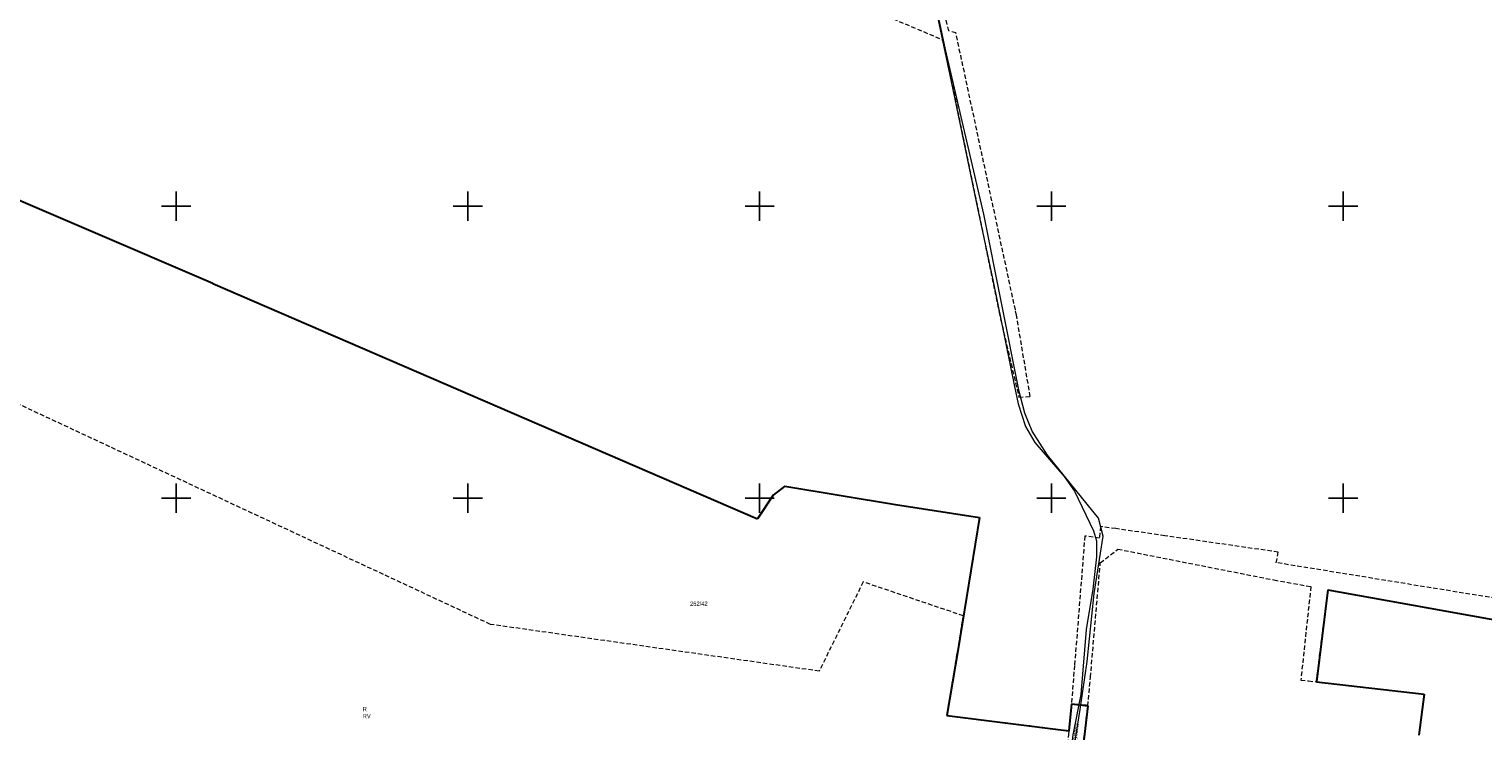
# Model space of a CAD drawing. Header units: metres. Extents: x 5548743 to 5556416, y 5707500 to 5714000.
# Tile 122 of 203: x 5553550 to 5554048, y 5711120 to 5711361. Entities that reach past the tile are written whole.
import ezdxf
from ezdxf.enums import TextEntityAlignment as Align

# ---------------------------------------------------------------- set-up
doc = ezdxf.new("R2010")
doc.units = ezdxf.units.M
doc.header["$MEASUREMENT"] = 0
for name, pattern in [('1.5_0.75', [2.25, 1.5, -0.75]), ('2.25_0.75', [3, 2.25, -0.75]), ('219-1000', [0])]:
    doc.linetypes.add(name, pattern=pattern)
doc.layers.get('0').update_dxf_attribs({"color": 2, "linetype": 'CONTINUOUS', "lineweight": 5})
for name, color, linetype in [('209-oznaczenie konturu klasyfikacyjnego', 7, 'CONTINUOUS'), ('210-oznaczenie konturu użytku gruntowego', 7, 'CONTINUOUS'), ('211-numer działki ewidencyjnej', 7, 'CONTINUOUS'), ('217-kontur klasyfikacyjny', 7, 'CONTINUOUS'), ('218-kontur użytku gruntowego', 7, 'CONTINUOUS'), ('219-działka ewidencyjna', 7, 'CONTINUOUS'), ('994-Nazwa ulicy', 7, 'CONTINUOUS'), ('jezdnia', 7, 'CONTINUOUS'), ('przewód telekomunikacyjny podziemny', 7, 'CONTINUOUS'), ('Wstawianie ramki sekcyjnej z opisem', 7, 'CONTINUOUS')]:
    doc.layers.add(name, color=color, linetype=linetype)
doc.styles.get("Standard").update_dxf_attribs({"font": 'Working1250', "width": 0.75})

# ---------------------------------------------------------------- blocks, each defined once
blk = doc.blocks.new('RAMKA1000K')
at = {"color": 0}
for p, q in [((0, 295), (0, 305)), ((100, 295), (100, 305)), ((200, 295), (200, 305)), ((300, 295), (300, 305)), ((400, 295), (400, 305)), ((800, 295), (800, 305)), ((0, 300), (5, 300)), ((95, 300), (105, 300)), ((195, 300), (205, 300)), ((295, 300), (305, 300)), ((395, 300), (405, 300)), ((795, 300), (800, 300)), ((0, 195), (0, 205)), ((100, 195), (100, 205)), ((200, 195), (200, 205)), ((300, 195), (300, 205)), ((400, 195), (400, 205)), ((800, 195), (800, 205)), ((0, 200), (5, 200)), ((95, 200), (105, 200)), ((195, 200), (205, 200)), ((295, 200), (305, 200)), ((395, 200), (405, 200)), ((795, 200), (800, 200))]:
    blk.add_line(p, q, dxfattribs=at)

msp = doc.modelspace()

# ---------------------------------------------------------------- linework, layer by layer
at = {"layer": '217-kontur klasyfikacyjny', "color": 3, "linetype": '1.5_0.75', "lineweight": 18, "flags": 128}
for points in [[(5553707.72, 5711156.74), (5553464.08, 5711270.35)], [(5553835.49, 5711171.27), (5553820.4, 5711140.72)], [(5553869.85, 5711159.66), (5553835.49, 5711171.27)], [(5553820.4, 5711140.72), (5553707.72, 5711156.74)], [(5553867.87, 5711147.63), (5553869.85, 5711159.66)], [(5553864.18, 5711125.48), (5553867.87, 5711147.63)], [(5553906.83, 5711129.47), (5553905.99, 5711120.27)], [(5553906.39, 5711077.42), (5553912.49, 5711128.79)], [(5553912.49, 5711128.79), (5553906.83, 5711129.47)], [(5553905.99, 5711120.27), (5553864.18, 5711125.48)]]:
    msp.add_lwpolyline(points, dxfattribs=at)
at = {"layer": '218-kontur użytku gruntowego', "color": 70, "linetype": '1.5_0.75', "lineweight": 18, "flags": 128}
for points in [[(5553545.44, 5711491.62), (5553862.88, 5711356.9)], [(5553864.85, 5711360.01), (5553863.32, 5711366.21)], [(5553862.88, 5711356.9), (5553882.08, 5711263.58)], [(5553867.27, 5711359.32), (5553864.85, 5711360.01)], [(5553887.64, 5711264.46), (5553867.27, 5711359.32)], [(5553707.72, 5711156.74), (5553464.08, 5711270.35)], [(5553882.08, 5711263.58), (5553888.86, 5711234.61)], [(5553888.03, 5711262.63), (5553887.64, 5711264.46)], [(5553892.73, 5711234.78), (5553888.03, 5711262.63)], [(5553888.86, 5711234.61), (5553892.73, 5711234.78)], [(5553911.45, 5711187), (5553907.93, 5711142.67)], [(5553916.5, 5711186.23), (5553911.45, 5711187)], [(5553916.77, 5711190.3), (5553916.5, 5711186.23)], [(5553922.07, 5711189.53), (5553916.77, 5711190.3)], [(5553938.89, 5711187.1), (5553922.07, 5711189.53)], [(5553977.73, 5711181.49), (5553938.89, 5711187.1)], [(5553916.76, 5711177.77), (5553922.75, 5711182.52)], [(5553922.75, 5711182.52), (5553976.29, 5711171.96)], [(5553977.09, 5711177.87), (5553977.73, 5711181.49)], [(5553913.38, 5711138.63), (5553916.76, 5711177.77)], [(5554116.76, 5711155.2), (5553977.09, 5711177.87)], [(5553835.49, 5711171.27), (5553820.4, 5711140.72)], [(5553869.85, 5711159.66), (5553835.49, 5711171.27)], [(5553976.29, 5711171.96), (5553988.93, 5711169.68)], [(5553988.93, 5711169.68), (5553985.49, 5711137.67)], [(5553990.82, 5711137.07), (5553994.79, 5711168.62)], [(5553994.79, 5711168.62), (5554079.27, 5711153.39)], [(5553820.4, 5711140.72), (5553707.72, 5711156.74)], [(5553867.87, 5711147.63), (5553869.85, 5711159.66)], [(5553864.18, 5711125.48), (5553867.87, 5711147.63)], [(5553907.93, 5711142.67), (5553906.83, 5711129.47)], [(5553912.49, 5711128.79), (5553913.38, 5711138.63)], [(5553985.49, 5711137.67), (5553988.17, 5711137.37)], [(5553988.17, 5711137.37), (5553990.82, 5711137.07)], [(5553906.83, 5711129.47), (5553905.99, 5711120.27)], [(5553906.39, 5711077.42), (5553912.49, 5711128.79)], [(5553912.49, 5711128.79), (5553906.83, 5711129.47)], [(5553906.83, 5711129.47), (5553912.49, 5711128.79)], [(5553905.99, 5711120.27), (5553864.18, 5711125.48)]]:
    msp.add_lwpolyline(points, dxfattribs=at)
at = {"layer": '219-działka ewidencyjna', "color": 94, "linetype": '219-1000', "lineweight": 30, "flags": 128}
for points in [[(5553612.53, 5711273.51), (5553481.39, 5711329.63)], [(5553612.53, 5711273.51), (5553799.28, 5711192.91)], [(5553808.66, 5711204.12), (5553804.68, 5711200.97)], [(5553808.66, 5711204.12), (5553846.54, 5711197.8)], [(5553804.68, 5711200.97), (5553799.28, 5711192.91)], [(5553846.54, 5711197.8), (5553875.36, 5711193.33)], [(5553875.36, 5711193.33), (5553867.87, 5711147.63)], [(5553994.79, 5711168.62), (5553990.82, 5711137.07)], [(5553994.79, 5711168.62), (5554079.27, 5711153.39)], [(5553867.87, 5711147.63), (5553864.18, 5711125.48)], [(5553990.82, 5711137.07), (5554027.76, 5711132.87)], [(5554027.76, 5711132.87), (5554025.98, 5711118.83)], [(5553906.83, 5711129.47), (5553905.99, 5711120.27)], [(5553912.49, 5711128.79), (5553906.39, 5711077.42)], [(5553906.83, 5711129.47), (5553912.49, 5711128.79)], [(5553864.18, 5711125.48), (5553905.99, 5711120.27)]]:
    msp.add_lwpolyline(points, dxfattribs=at)
at = {"layer": 'jezdnia', "color": 252, "linetype": '2.25_0.75', "lineweight": 18, "flags": 128}
msp.add_lwpolyline([(5553891.72, 5710994.27), (5553893.99, 5711009.39), (5553894.41, 5711014.66), (5553894.55, 5711018), (5553894.76, 5711020.67), (5553897.02, 5711020.84), (5553904.36, 5711069.81), (5553906.39, 5711077.42), (5553912.49, 5711128.79), (5553911.86, 5711129.01), (5553907.96, 5711129.43), (5553906.83, 5711129.47), (5553905.99, 5711120.27), (5553901.64, 5711074.56), (5553888.64, 5711032.01), (5553883.96, 5711003.57), (5553884.07, 5711002.22)], close=True, dxfattribs=at)
at = {"layer": 'przewód telekomunikacyjny podziemny', "color": 30, "linetype": 'Continuous', "lineweight": 18, "flags": 128}
for points in [[(5553857.2, 5711382.77), (5553865.68, 5711342.74), (5553874.82, 5711298.78), (5553879.98, 5711274.74), (5553887.38, 5711238.18), (5553888.66, 5711232.31), (5553891.11, 5711224.51), (5553894.29, 5711219.09), (5553904.38, 5711207.35), (5553907.97, 5711202.33), (5553914.46, 5711188.78), (5553915.4, 5711185.36), (5553915.5, 5711179.86), (5553914.24, 5711168.78), (5553911.94, 5711154.97), (5553910.13, 5711132.73), (5553907.33, 5711118.94), (5553902.63, 5711080.36), (5553899.77, 5711068.12), (5553893.44, 5711048.5), (5553889.34, 5711032.16), (5553886.83, 5711019.12), (5553884.2, 5711007.46), (5553882.7, 5711003.66)], [(5553881.67, 5710999.42), (5553886.73, 5711012.24), (5553889.13, 5711020.76), (5553892.68, 5711039.28), (5553902.79, 5711075.21), (5553907.33, 5711111.92), (5553909.87, 5711127.6), (5553912.2, 5711144.03), (5553914.66, 5711167.26), (5553917.77, 5711186.95), (5553916.15, 5711193.09), (5553898.66, 5711214.75), (5553893.38, 5711222.88), (5553890.94, 5711229.05), (5553888.95, 5711236.49), (5553876.88, 5711297.29), (5553863.69, 5711353.69), (5553858.83, 5711376.79)]]:
    msp.add_lwpolyline(points, dxfattribs=at)

# ---------------------------------------------------------------- block references
at = {"layer": 'Wstawianie ramki sekcyjnej z opisem', "color": 8, "linetype": 'Continuous', "lineweight": 5}
for p in [(5552800, 5711000), (5552800, 5711000), (5552800, 5711000), (5552800, 5711000), (5553600, 5711000), (5553600, 5711000), (5553600, 5711000), (5553600, 5711000)]:
    msp.add_blockref('RAMKA1000K', p, dxfattribs=at)

# ---------------------------------------------------------------- texts
at = {"layer": '209-oznaczenie konturu klasyfikacyjnego', "color": 70, "linetype": 'Continuous', "lineweight": 18, "width": 0.79}
msp.add_text('RV', height=1.5, dxfattribs=at).set_placement((5553663.94, 5711126.09), align=Align.TOP_LEFT)
at = {"layer": '210-oznaczenie konturu użytku gruntowego', "color": 70, "linetype": 'Continuous', "lineweight": 18, "width": 0.79}
msp.add_text('R', height=1.5, dxfattribs=at).set_placement((5553663.92, 5711126.99))
at = {"layer": '211-numer działki ewidencyjnej', "color": 94, "linetype": 'Continuous', "lineweight": 30, "width": 0.79}
msp.add_text('262/42', height=1.5, dxfattribs=at).set_placement((5553776.13, 5711163.06))
at = {"layer": '994-Nazwa ulicy', "color": 252, "linetype": 'Continuous', "lineweight": 18, "oblique": 15, "width": 0.79}
msp.add_text('Fabryczna', height=1.5, rotation=82.517, dxfattribs=at).set_placement((5553907.44, 5711113.48), align=Align.MIDDLE_LEFT)

doc.saveas('drawing.dxf')
